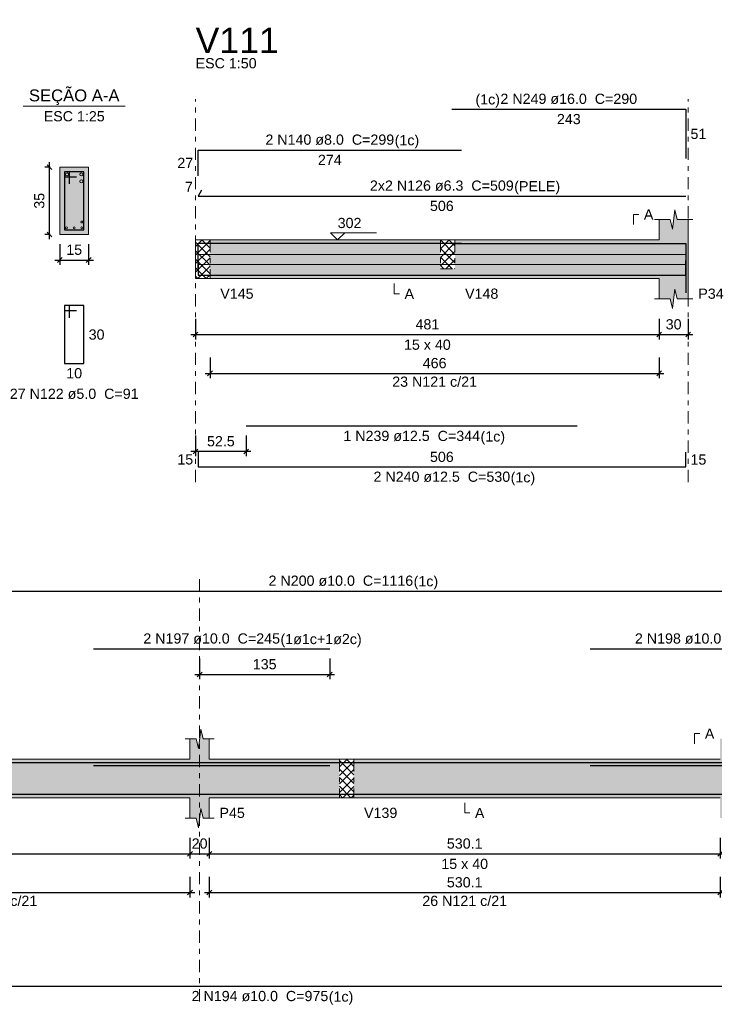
# Model space of a CAD drawing. Header units: millimetres. Extents: x 0 to 119, y 0 to 84.
# Tile 17 of 34: x 31 to 45, y 41 to 62. Entities that reach past the tile are written whole.
import ezdxf

# ---------------------------------------------------------------- set-up
doc = ezdxf.new("R2010")
doc.units = ezdxf.units.MM
doc.header["$MEASUREMENT"] = 0
doc.linetypes.add('DASHDOT', pattern=[2.54, 1.27, -0.635, 0, -0.635])
doc.linetypes.add('NULL', pattern=[0])
doc.layers.get('0').update_dxf_attribs({"lineweight": 18})
for name, color, linetype, lineweight in [('Descrição da armadura', 7, 'Continuous', 0), ('DT-Arm complementar', 5, 'Continuous', 5), ('DT-Barras na forma', 2, 'Continuous', 30), ('DT-Barras no corte', 5, 'Continuous', 5), ('DT-Barras rebatidas', 2, 'Continuous', 30), ('DT-Cotas', 9, 'Continuous', 5), ('DT-Forma', 5, 'Continuous', 5), ('DT-Hachura forma vigas', 254, 'Continuous', 5), ('DT-Hachura intersecção vigas', 9, 'Continuous', 5), ('DT-Hachura seção vigas', 254, 'Continuous', 5), ('DT-Pontilhado', 9, 'DASHDOT', 5), ('DT-Textos', 7, 'Continuous', 5), ('DT-Título', 3, 'Continuous', 20), ('Textos armaduras', 7, 'Continuous', 0)]:
    doc.layers.add(name, color=color, linetype=linetype, lineweight=lineweight)
doc.styles.add('Arial', font='txt')
doc.dimstyles.new('UM_25.000000', dxfattribs={"dimtxt": 0.18, "dimasz": 0.1, "dimexe": 0.1, "dimexo": 0.2, "dimgap": 0, "dimtad": 1, "dimtih": 1, "dimtoh": 1, "dimdec": 1, "dimlfac": 25, "dimzin": 0, "dimdsep": 46, "dimtxsty": 'Standard', "dimcen": 0.09, "dimdle": 0.1, "dimadec": 1, "dimazin": 2, "dimtfac": 1, "dimtdec": 4, "dimtofl": 0, "dimtmove": 0, "dimatfit": 3, "dimfxl": 1, "dimtolj": 1, "dimarcsym": 0})
doc.dimstyles.new('UM_50.000000', dxfattribs={"dimtxt": 0.18, "dimasz": 0.1, "dimexe": 0.1, "dimexo": 0.2, "dimgap": 0, "dimtad": 1, "dimtih": 1, "dimtoh": 1, "dimdec": 1, "dimlfac": 50, "dimzin": 0, "dimdsep": 46, "dimtxsty": 'Standard', "dimcen": 0.09, "dimdle": 0.1, "dimadec": 1, "dimazin": 2, "dimtfac": 1, "dimtdec": 4, "dimtofl": 0, "dimtmove": 0, "dimatfit": 3, "dimfxl": 1, "dimtolj": 1, "dimarcsym": 0})

# ---------------------------------------------------------------- blocks, each defined once
blk = doc.blocks.new('_Oblique')
at = {"color": 0, "linetype": 'ByBlock', "lineweight": -2}
blk.add_line((-0.5, -0.5), (0.5, 0.5), dxfattribs=at)
blk = doc.blocks.new('*D105')
at = {"layer": 'Defpoints', "color": 0}
for p in [(31.13, 58.616), (31.342, 58.616), (31.342, 57.216)]:
    blk.add_point(p, dxfattribs=at)
at = {"layer": 'DT-Cotas', "color": 0, "lineweight": -2}
for p, q in [((31.13, 57.116), (31.13, 58.716)), ((31.142, 58.616), (31.03, 58.616)), ((31.142, 57.216), (31.03, 57.216))]:
    blk.add_line(p, q, dxfattribs=at)
at = {"layer": 'DT-Cotas', "color": 0, "lineweight": -2, "xscale": 0.1, "yscale": 0.1, "zscale": 0.1}
for p, rotation in [((31.13, 58.616), 90), ((31.13, 57.216), 270)]:
    blk.add_blockref('_Oblique', p, dxfattribs=dict(at, rotation=rotation))
at = {"layer": 'DT-Cotas', "color": 7, "insert": (30.918, 57.916), "char_height": 0.2118, "attachment_point": 5, "rotation": 90, "style": 'Arial'}
blk.add_mtext('\\A1;35', dxfattribs=at)
blk = doc.blocks.new('*D106')
at = {"layer": 'Defpoints', "color": 0}
for p in [(31.342, 57.216), (31.942, 57.216), (31.942, 56.686)]:
    blk.add_point(p, dxfattribs=at)
at = {"layer": 'DT-Cotas', "color": 0, "lineweight": -2}
for p, q in [((31.342, 57.016), (31.342, 56.586)), ((31.942, 57.016), (31.942, 56.586)), ((31.242, 56.686), (32.042, 56.686))]:
    blk.add_line(p, q, dxfattribs=at)
at = {"layer": 'DT-Cotas', "color": 0, "lineweight": -2, "xscale": 0.1, "yscale": 0.1, "zscale": 0.1, "rotation": 180}
blk.add_blockref('_Oblique', (31.342, 56.686), dxfattribs=at)
at = {"layer": 'DT-Cotas', "color": 0, "lineweight": -2, "xscale": 0.1, "yscale": 0.1, "zscale": 0.1}
blk.add_blockref('_Oblique', (31.942, 56.686), dxfattribs=at)
at = {"layer": 'DT-Cotas', "color": 7, "insert": (31.642, 56.898), "char_height": 0.2118, "attachment_point": 5, "rotation": 0.0057, "style": 'Arial'}
blk.add_mtext('\\A1;15', dxfattribs=at)
blk = doc.blocks.new('*D109')
at = {"layer": 'Defpoints', "color": 0}
for p in [(34.161, 55.667), (43.782, 55.667), (43.782, 55.138)]:
    blk.add_point(p, dxfattribs=at)
at = {"layer": 'DT-Cotas', "color": 0, "lineweight": -2}
for p, q in [((34.161, 55.467), (34.161, 55.038)), ((43.782, 55.467), (43.782, 55.038)), ((34.061, 55.138), (43.882, 55.138))]:
    blk.add_line(p, q, dxfattribs=at)
at = {"layer": 'DT-Cotas', "color": 0, "lineweight": -2, "xscale": 0.1, "yscale": 0.1, "zscale": 0.1, "rotation": 180}
blk.add_blockref('_Oblique', (34.161, 55.138), dxfattribs=at)
at = {"layer": 'DT-Cotas', "color": 0, "lineweight": -2, "xscale": 0.1, "yscale": 0.1, "zscale": 0.1}
blk.add_blockref('_Oblique', (43.782, 55.138), dxfattribs=at)
at = {"layer": 'DT-Cotas', "color": 7, "insert": (38.972, 55.35), "char_height": 0.2118, "attachment_point": 5, "rotation": 0.0057, "style": 'Arial'}
blk.add_mtext('\\A1;481', dxfattribs=at)
blk = doc.blocks.new('*D110')
at = {"layer": 'Defpoints', "color": 0}
for p in [(43.782, 55.667), (44.382, 55.667), (44.382, 55.138)]:
    blk.add_point(p, dxfattribs=at)
at = {"layer": 'DT-Cotas', "color": 0, "lineweight": -2}
for p, q in [((43.782, 55.467), (43.782, 55.038)), ((44.382, 55.467), (44.382, 55.038)), ((43.682, 55.138), (44.482, 55.138))]:
    blk.add_line(p, q, dxfattribs=at)
at = {"layer": 'DT-Cotas', "color": 0, "lineweight": -2, "xscale": 0.1, "yscale": 0.1, "zscale": 0.1, "rotation": 180}
blk.add_blockref('_Oblique', (43.782, 55.138), dxfattribs=at)
at = {"layer": 'DT-Cotas', "color": 0, "lineweight": -2, "xscale": 0.1, "yscale": 0.1, "zscale": 0.1}
blk.add_blockref('_Oblique', (44.382, 55.138), dxfattribs=at)
at = {"layer": 'DT-Cotas', "color": 7, "insert": (44.082, 55.35), "char_height": 0.2118, "attachment_point": 5, "rotation": 0.0057, "style": 'Arial'}
blk.add_mtext('\\A1;30', dxfattribs=at)
blk = doc.blocks.new('*D111')
at = {"layer": 'Defpoints', "color": 0}
for p in [(34.161, 53.241), (35.211, 53.241), (34.161, 52.711)]:
    blk.add_point(p, dxfattribs=at)
at = {"layer": 'DT-Cotas', "color": 0, "lineweight": -2}
for p, q in [((34.161, 53.041), (34.161, 52.611)), ((35.211, 53.041), (35.211, 52.611)), ((35.311, 52.711), (34.061, 52.711))]:
    blk.add_line(p, q, dxfattribs=at)
at = {"layer": 'DT-Cotas', "color": 0, "lineweight": -2, "xscale": 0.1, "yscale": 0.1, "zscale": 0.1, "rotation": 180}
blk.add_blockref('_Oblique', (34.161, 52.711), dxfattribs=at)
at = {"layer": 'DT-Cotas', "color": 0, "lineweight": -2, "xscale": 0.1, "yscale": 0.1, "zscale": 0.1}
blk.add_blockref('_Oblique', (35.211, 52.711), dxfattribs=at)
at = {"layer": 'DT-Cotas', "color": 7, "insert": (34.686, 52.923), "char_height": 0.2118, "attachment_point": 5, "rotation": 0.0057, "style": 'Arial'}
blk.add_mtext('\\A1;52.5', dxfattribs=at)
blk = doc.blocks.new('*D114')
at = {"layer": 'Defpoints', "color": 0}
for p in [(34.461, 54.862), (43.782, 54.862), (43.782, 54.333)]:
    blk.add_point(p, dxfattribs=at)
at = {"layer": 'DT-Cotas', "color": 0, "lineweight": -2}
for p, q in [((34.461, 54.662), (34.461, 54.233)), ((43.782, 54.662), (43.782, 54.233)), ((34.361, 54.333), (43.882, 54.333))]:
    blk.add_line(p, q, dxfattribs=at)
at = {"layer": 'DT-Cotas', "color": 0, "lineweight": -2, "xscale": 0.1, "yscale": 0.1, "zscale": 0.1, "rotation": 180}
blk.add_blockref('_Oblique', (34.461, 54.333), dxfattribs=at)
at = {"layer": 'DT-Cotas', "color": 0, "lineweight": -2, "xscale": 0.1, "yscale": 0.1, "zscale": 0.1}
blk.add_blockref('_Oblique', (43.782, 54.333), dxfattribs=at)
at = {"layer": 'DT-Cotas', "color": 7, "insert": (39.122, 54.545), "char_height": 0.2118, "attachment_point": 5, "rotation": 0.0057, "style": 'Arial'}
blk.add_mtext('\\A1;466', dxfattribs=at)
blk = doc.blocks.new('*D142')
at = {"layer": 'Defpoints', "color": 0}
for p in [(25.947, 44.887), (34.045, 44.887), (34.045, 44.358)]:
    blk.add_point(p, dxfattribs=at)
at = {"layer": 'DT-Cotas', "color": 0, "lineweight": -2}
for p, q in [((25.947, 44.687), (25.947, 44.258)), ((34.045, 44.687), (34.045, 44.258)), ((25.847, 44.358), (34.145, 44.358))]:
    blk.add_line(p, q, dxfattribs=at)
at = {"layer": 'DT-Cotas', "color": 0, "lineweight": -2, "xscale": 0.1, "yscale": 0.1, "zscale": 0.1, "rotation": 180}
blk.add_blockref('_Oblique', (25.947, 44.358), dxfattribs=at)
at = {"layer": 'DT-Cotas', "color": 0, "lineweight": -2, "xscale": 0.1, "yscale": 0.1, "zscale": 0.1}
blk.add_blockref('_Oblique', (34.045, 44.358), dxfattribs=at)
at = {"layer": 'DT-Cotas', "color": 7, "insert": (29.996, 44.569), "char_height": 0.2118, "attachment_point": 5, "rotation": 0.0057, "style": 'Arial'}
blk.add_mtext('\\A1;404.9', dxfattribs=at)
blk = doc.blocks.new('*D143')
at = {"layer": 'Defpoints', "color": 0}
for p in [(34.045, 44.887), (34.445, 44.887), (34.445, 44.358)]:
    blk.add_point(p, dxfattribs=at)
at = {"layer": 'DT-Cotas', "color": 0, "lineweight": -2}
for p, q in [((34.045, 44.687), (34.045, 44.258)), ((34.445, 44.687), (34.445, 44.258)), ((33.945, 44.358), (34.545, 44.358))]:
    blk.add_line(p, q, dxfattribs=at)
at = {"layer": 'DT-Cotas', "color": 0, "lineweight": -2, "xscale": 0.1, "yscale": 0.1, "zscale": 0.1, "rotation": 180}
blk.add_blockref('_Oblique', (34.045, 44.358), dxfattribs=at)
at = {"layer": 'DT-Cotas', "color": 0, "lineweight": -2, "xscale": 0.1, "yscale": 0.1, "zscale": 0.1}
blk.add_blockref('_Oblique', (34.445, 44.358), dxfattribs=at)
at = {"layer": 'DT-Cotas', "color": 7, "insert": (34.245, 44.569), "char_height": 0.2118, "attachment_point": 5, "rotation": 0.0057, "style": 'Arial'}
blk.add_mtext('\\A1;20', dxfattribs=at)
blk = doc.blocks.new('*D144')
at = {"layer": 'Defpoints', "color": 0}
for p in [(34.445, 44.887), (45.047, 44.887), (45.047, 44.358)]:
    blk.add_point(p, dxfattribs=at)
at = {"layer": 'DT-Cotas', "color": 0, "lineweight": -2}
for p, q in [((34.445, 44.687), (34.445, 44.258)), ((45.047, 44.687), (45.047, 44.258)), ((34.345, 44.358), (45.147, 44.358))]:
    blk.add_line(p, q, dxfattribs=at)
at = {"layer": 'DT-Cotas', "color": 0, "lineweight": -2, "xscale": 0.1, "yscale": 0.1, "zscale": 0.1, "rotation": 180}
blk.add_blockref('_Oblique', (34.445, 44.358), dxfattribs=at)
at = {"layer": 'DT-Cotas', "color": 0, "lineweight": -2, "xscale": 0.1, "yscale": 0.1, "zscale": 0.1}
blk.add_blockref('_Oblique', (45.047, 44.358), dxfattribs=at)
at = {"layer": 'DT-Cotas', "color": 7, "insert": (39.746, 44.569), "char_height": 0.2118, "attachment_point": 5, "rotation": 0.0057, "style": 'Arial'}
blk.add_mtext('\\A1;530.1', dxfattribs=at)
blk = doc.blocks.new('*D148')
at = {"layer": 'Defpoints', "color": 0}
for p in [(34.245, 48.61), (36.945, 48.61), (36.945, 48.081)]:
    blk.add_point(p, dxfattribs=at)
at = {"layer": 'DT-Cotas', "color": 0, "lineweight": -2}
for p, q in [((34.245, 48.41), (34.245, 47.981)), ((36.945, 48.41), (36.945, 47.981)), ((34.145, 48.081), (37.045, 48.081))]:
    blk.add_line(p, q, dxfattribs=at)
at = {"layer": 'DT-Cotas', "color": 0, "lineweight": -2, "xscale": 0.1, "yscale": 0.1, "zscale": 0.1, "rotation": 180}
blk.add_blockref('_Oblique', (34.245, 48.081), dxfattribs=at)
at = {"layer": 'DT-Cotas', "color": 0, "lineweight": -2, "xscale": 0.1, "yscale": 0.1, "zscale": 0.1}
blk.add_blockref('_Oblique', (36.945, 48.081), dxfattribs=at)
at = {"layer": 'DT-Cotas', "color": 7, "insert": (35.595, 48.293), "char_height": 0.2118, "attachment_point": 5, "rotation": 0.0057, "style": 'Arial'}
blk.add_mtext('\\A1;135', dxfattribs=at)
blk = doc.blocks.new('*D157')
at = {"layer": 'Defpoints', "color": 0}
for p in [(25.947, 44.082), (34.045, 44.082), (34.045, 43.553)]:
    blk.add_point(p, dxfattribs=at)
at = {"layer": 'DT-Cotas', "color": 0, "lineweight": -2}
for p, q in [((25.947, 43.882), (25.947, 43.453)), ((34.045, 43.882), (34.045, 43.453)), ((25.847, 43.553), (34.145, 43.553))]:
    blk.add_line(p, q, dxfattribs=at)
at = {"layer": 'DT-Cotas', "color": 0, "lineweight": -2, "xscale": 0.1, "yscale": 0.1, "zscale": 0.1, "rotation": 180}
blk.add_blockref('_Oblique', (25.947, 43.553), dxfattribs=at)
at = {"layer": 'DT-Cotas', "color": 0, "lineweight": -2, "xscale": 0.1, "yscale": 0.1, "zscale": 0.1}
blk.add_blockref('_Oblique', (34.045, 43.553), dxfattribs=at)
at = {"layer": 'DT-Cotas', "color": 7, "insert": (29.996, 43.764), "char_height": 0.2118, "attachment_point": 5, "rotation": 0.0057, "style": 'Arial'}
blk.add_mtext('\\A1;404.9', dxfattribs=at)
blk = doc.blocks.new('*D158')
at = {"layer": 'Defpoints', "color": 0}
for p in [(34.445, 44.082), (45.047, 44.082), (45.047, 43.553)]:
    blk.add_point(p, dxfattribs=at)
at = {"layer": 'DT-Cotas', "color": 0, "lineweight": -2}
for p, q in [((34.445, 43.882), (34.445, 43.453)), ((45.047, 43.882), (45.047, 43.453)), ((34.345, 43.553), (45.147, 43.553))]:
    blk.add_line(p, q, dxfattribs=at)
at = {"layer": 'DT-Cotas', "color": 0, "lineweight": -2, "xscale": 0.1, "yscale": 0.1, "zscale": 0.1, "rotation": 180}
blk.add_blockref('_Oblique', (34.445, 43.553), dxfattribs=at)
at = {"layer": 'DT-Cotas', "color": 0, "lineweight": -2, "xscale": 0.1, "yscale": 0.1, "zscale": 0.1}
blk.add_blockref('_Oblique', (45.047, 43.553), dxfattribs=at)
at = {"layer": 'DT-Cotas', "color": 7, "insert": (39.746, 43.764), "char_height": 0.2118, "attachment_point": 5, "rotation": 0.0057, "style": 'Arial'}
blk.add_mtext('\\A1;530.1', dxfattribs=at)

msp = doc.modelspace()

# ---------------------------------------------------------------- hatches: boundary and pattern name
at = {"layer": 'DT-Hachura forma vigas', "linetype": 'Continuous'}
for points in [[(39.5412, 56.5027), (39.2412, 56.5027), (39.2412, 57.1027), (34.4612, 57.1027), (34.4612, 56.3027), (39.2412, 56.3027), (39.5412, 56.3027), (43.7818, 56.3027), (43.7818, 55.8791), (44.0068, 55.8791), (44.0568, 55.6791), (44.1068, 56.0791), (44.1568, 55.8791), (44.3818, 55.8791), (44.3818, 56.3027), (44.3818, 57.1027), (44.3818, 57.5263), (44.1568, 57.5263), (44.1068, 57.7263), (44.0568, 57.3263), (44.0068, 57.5263), (43.7818, 57.5263), (43.7818, 57.1027), (39.5412, 57.1027), (39.5412, 56.5027)], [(34.4447, 45.5224), (37.1447, 45.5224), (37.1447, 46.3224), (34.4447, 46.3224), (34.4447, 46.746), (34.3197, 46.746), (34.2697, 46.946), (34.2197, 46.546), (34.1697, 46.746), (34.0447, 46.746), (34.0447, 46.3224), (25.9473, 46.3224), (25.9473, 46.746), (25.8223, 46.746), (25.7723, 46.946), (25.7223, 46.546), (25.6723, 46.746), (25.5473, 46.746), (25.5473, 46.3224), (18.6447, 46.3224), (18.6447, 46.746), (18.5197, 46.746), (18.4697, 46.946), (18.4197, 46.546), (18.3697, 46.746), (18.2447, 46.746), (18.2447, 46.3224), (15.5447, 46.3224), (15.5447, 45.5224), (18.2447, 45.5224), (18.2447, 45.0988), (18.3697, 45.0988), (18.4197, 44.8988), (18.4697, 45.2988), (18.5197, 45.0988), (18.6447, 45.0988), (18.6447, 45.5224), (25.5473, 45.5224), (25.5473, 45.0988), (25.6723, 45.0988), (25.7223, 44.8988), (25.7723, 45.2988), (25.8223, 45.0988), (25.9473, 45.0988), (25.9473, 45.5224), (34.0447, 45.5224), (34.0447, 45.0988), (34.1697, 45.0988), (34.2197, 44.8988), (34.2697, 45.2988), (34.3197, 45.0988), (34.4447, 45.0988), (34.4447, 45.5224)], [(46.9673, 45.7224), (46.6673, 45.7224), (46.6673, 46.3224), (45.4473, 46.3224), (45.4473, 46.746), (45.3223, 46.746), (45.2723, 46.946), (45.2223, 46.546), (45.1723, 46.746), (45.0473, 46.746), (45.0473, 46.3224), (37.4447, 46.3224), (37.4447, 45.5224), (45.0473, 45.5224), (45.0473, 45.0988), (45.1723, 45.0988), (45.2223, 44.8988), (45.2723, 45.2988), (45.3223, 45.0988), (45.4473, 45.0988), (45.4473, 45.5224), (46.6673, 45.5224), (46.9673, 45.5224), (49.4069, 45.5224), (49.7069, 45.5224), (50.3873, 45.5224), (50.3873, 45.0988), (50.5123, 45.0988), (50.5623, 44.8988), (50.6123, 45.2988), (50.6623, 45.0988), (50.7873, 45.0988), (50.7873, 45.5224), (50.7873, 46.3224), (50.7873, 46.746), (50.6623, 46.746), (50.6123, 46.946), (50.5623, 46.546), (50.5123, 46.746), (50.3873, 46.746), (50.3873, 46.3224), (49.7069, 46.3224), (49.7069, 45.7224), (49.4069, 45.7224), (49.4069, 46.3224), (46.9673, 46.3224), (46.9673, 45.7224)]]:
    msp.add_hatch(color=254, dxfattribs=at).paths.add_polyline_path(points)
at = {"layer": 'DT-Hachura intersecção vigas', "linetype": 'Continuous'}
h = msp.add_hatch(dxfattribs=at)
h.set_pattern_fill('ANSI37', color=9, style=0)
h.paths.add_polyline_path([(34.1612, 56.3027), (34.4612, 56.3027), (34.4612, 57.1027), (34.1612, 57.1027), (34.1612, 56.3027)])
h = msp.add_hatch(dxfattribs=at)
h.set_pattern_fill('ANSI37', color=9, style=0)
h.paths.add_polyline_path([(39.2412, 56.5027), (39.5412, 56.5027), (39.5412, 57.1027), (39.2412, 57.1027), (39.2412, 56.5027)])
h = msp.add_hatch(dxfattribs=at)
h.set_pattern_fill('ANSI37', color=9, style=0)
h.paths.add_polyline_path([(37.1447, 45.5224), (37.4447, 45.5224), (37.4447, 46.3224), (37.1447, 46.3224), (37.1447, 45.5224)])
at = {"layer": 'DT-Hachura seção vigas', "linetype": 'Continuous'}
msp.add_hatch(color=254, dxfattribs=at).paths.add_polyline_path([(31.3417, 57.2155), (31.3417, 57.2155), (31.9417, 57.2155), (31.9417, 58.6155), (31.3417, 58.6155), (31.3417, 57.2155)])

# ---------------------------------------------------------------- linework, layer by layer
at = {"layer": 'DT-Arm complementar'}
for p, q in [((34.2112, 56.803), (44.3318, 56.803)), ((34.2112, 56.5954), (44.3318, 56.5954))]:
    msp.add_line(p, q, dxfattribs=at)
at = {"layer": 'DT-Barras na forma'}
for p, q in [((31.5417, 58.5155), (31.4417, 58.5155)), ((31.4417, 58.5155), (31.4417, 57.3155)), ((31.8417, 58.5155), (31.4417, 58.5155)), ((31.4417, 58.5155), (31.4417, 58.4155)), ((31.5417, 58.2655), (31.5417, 58.5155)), ((31.8417, 57.3155), (31.8417, 58.5155)), ((31.4417, 58.4155), (31.6917, 58.4155)), ((31.4417, 57.3155), (31.8417, 57.3155))]:
    msp.add_line(p, q, dxfattribs=at)
for points in [[(34.2112, 56.501), (34.2112, 57.0347), (39.6818, 57.0347)], [(39.4818, 57.0267), (44.3318, 57.0267), (44.3318, 56.0055)], [(34.2112, 56.6752), (34.2112, 56.3752), (44.3318, 56.3752), (44.3318, 56.6752)], [(35.2112, 56.3752), (42.0818, 56.3752)], [(26.0138, 46.2524), (48.3373, 46.2524)], [(32.0447, 46.2524), (36.9447, 46.2524)], [(42.3473, 46.2524), (47.0473, 46.2524)], [(32.0447, 46.1924), (36.9447, 46.1924)], [(42.3473, 46.1924), (47.0473, 46.1924)], [(25.7473, 45.5924), (45.2473, 45.5924)]]:
    msp.add_lwpolyline(points, dxfattribs=at)
at = {"layer": 'DT-Barras no corte'}
for centre, radius in [((31.4937, 58.4635), 0.032), ((31.7897, 58.4635), 0.032), ((31.7897, 58.3195), 0.032), ((31.8017, 57.4755), 0.02), ((31.4817, 57.3555), 0.02), ((31.6417, 57.3555), 0.02), ((31.8017, 57.3555), 0.02)]:
    msp.add_circle(centre, radius, dxfattribs=at)
at = {"layer": 'DT-Barras rebatidas'}
for points in [[(39.4818, 59.8163), (44.3318, 59.8163), (44.3318, 58.7951)], [(34.2112, 58.4354), (34.2112, 58.9691), (39.6818, 58.9691)], [(34.2837, 58.1389), (34.2112, 58.0134), (44.3318, 58.0134)], [(31.5417, 55.4888), (31.5417, 55.7388), (31.4417, 55.7388), (31.4417, 54.5388), (31.8417, 54.5388), (31.8417, 55.7388), (31.4417, 55.7388), (31.4417, 55.6388), (31.6917, 55.6388)], [(35.2112, 53.2406), (42.0818, 53.2406)], [(34.2112, 52.6934), (34.2112, 52.3934), (44.3318, 52.3934), (44.3318, 52.6934)], [(26.0138, 49.8107), (48.3373, 49.8107)], [(32.0447, 48.6105), (36.9447, 48.6105)], [(42.3473, 48.6105), (47.0473, 48.6105)], [(25.7473, 41.6106), (45.2473, 41.6106)]]:
    msp.add_lwpolyline(points, dxfattribs=at)
at = {"layer": 'DT-Forma'}
for p, q in [((31.9417, 58.6155), (31.3417, 58.6155)), ((31.3417, 58.6155), (31.3417, 57.2155)), ((31.9417, 57.2155), (31.9417, 58.6155)), ((44.0568, 57.3263), (44.1068, 57.7263)), ((44.1068, 57.7263), (44.1568, 57.5263)), ((43.6818, 57.5263), (44.0068, 57.5263)), ((43.7818, 57.1027), (43.7818, 57.5263)), ((44.0068, 57.5263), (44.0568, 57.3263)), ((44.1568, 57.5263), (44.4818, 57.5263)), ((44.3818, 57.5263), (44.3818, 57.1027)), ((31.3417, 57.2155), (31.9417, 57.2155)), ((34.1612, 57.1027), (34.4612, 57.1027)), ((34.4612, 57.1027), (39.2412, 57.1027)), ((39.2412, 57.1027), (39.5412, 57.1027)), ((39.5412, 57.1027), (43.7818, 57.1027)), ((34.1612, 56.3027), (34.4612, 56.3027)), ((34.4612, 56.3027), (39.2412, 56.3027)), ((39.2412, 56.3027), (39.5412, 56.3027)), ((39.5412, 56.3027), (43.7818, 56.3027)), ((43.7818, 56.3027), (43.7818, 55.8791)), ((44.3818, 55.8791), (44.3818, 56.3027)), ((44.0568, 55.6791), (44.1068, 56.0791)), ((44.1068, 56.0791), (44.1568, 55.8791)), ((43.6818, 55.8791), (44.0068, 55.8791)), ((44.0068, 55.8791), (44.0568, 55.6791)), ((44.1568, 55.8791), (44.4818, 55.8791)), ((34.2197, 46.546), (34.2697, 46.946)), ((34.2697, 46.946), (34.3197, 46.746)), ((33.9447, 46.746), (34.1697, 46.746)), ((34.0447, 46.3224), (34.0447, 46.746)), ((34.1697, 46.746), (34.2197, 46.546)), ((34.3197, 46.746), (34.5447, 46.746)), ((34.4447, 46.746), (34.4447, 46.3224)), ((25.9473, 46.3224), (34.0447, 46.3224)), ((34.4447, 46.3224), (37.1447, 46.3224)), ((37.1447, 46.3224), (37.4447, 46.3224)), ((37.4447, 46.3224), (45.0473, 46.3224)), ((25.9473, 45.5224), (34.0447, 45.5224)), ((34.0447, 45.5224), (34.0447, 45.0988)), ((34.4447, 45.0988), (34.4447, 45.5224)), ((34.4447, 45.5224), (37.1447, 45.5224)), ((37.1447, 45.5224), (37.4447, 45.5224)), ((37.4447, 45.5224), (45.0473, 45.5224)), ((34.2197, 44.8988), (34.2697, 45.2988)), ((34.2697, 45.2988), (34.3197, 45.0988)), ((33.9447, 45.0988), (34.1697, 45.0988)), ((34.1697, 45.0988), (34.2197, 44.8988)), ((34.3197, 45.0988), (34.5447, 45.0988))]:
    msp.add_line(p, q, dxfattribs=at)
at = {"layer": 'DT-Forma', "linetype": 'Continuous'}
for p, q in [((34.1612, 56.3027), (34.1612, 57.1027)), ((44.3818, 57.1027), (44.3818, 56.3027))]:
    msp.add_line(p, q, dxfattribs=at)
at = {"layer": 'DT-Pontilhado', "ltscale": 0.2}
for p, q in [((34.1612, 52.0757), (34.1612, 60.0281)), ((44.3818, 52.0757), (44.3818, 60.0281)), ((34.4612, 57.1027), (34.4612, 56.3027)), ((39.2412, 57.1027), (39.2412, 56.5027)), ((39.5412, 57.1027), (39.5412, 56.5027)), ((39.2412, 56.5027), (39.5412, 56.5027)), ((34.2447, 41.2929), (34.2447, 50.0931)), ((37.1447, 46.3224), (37.1447, 45.5224)), ((37.4447, 46.3224), (37.4447, 45.5224))]:
    msp.add_line(p, q, dxfattribs=at)
at = {"layer": 'DT-Textos'}
msp.add_line((30.5827, 59.8804), (32.7007, 59.8804), dxfattribs=at)
for points in [[(43.2523, 57.4204), (43.2523, 57.6322), (43.3582, 57.6322)], [(37.2574, 57.251), (37.1092, 57.1027), (36.9609, 57.251), (37.914, 57.251)], [(38.2852, 56.1968), (38.2852, 55.985), (38.3911, 55.985)], [(44.5178, 46.6401), (44.5178, 46.8519), (44.6237, 46.8519)], [(39.746, 45.4165), (39.746, 45.2047), (39.8519, 45.2047)]]:
    msp.add_lwpolyline(points, dxfattribs=at)

# ---------------------------------------------------------------- texts
at = {"layer": 'Descrição da armadura', "linetype": 'NULL', "char_height": 0.2118, "attachment_point": 8, "line_spacing_factor": 0.9, "style": 'Arial'}
for s, insert, width in [('2 N249 ø16.0  C=290', (41.9064, 59.9226), 5.562109), ('2 N140 ø8.0  C=299', (36.9464, 59.0746), 5.239541), ('2x2 N126 ø6.3  C=509', (39.2714, 58.1196), 5.852109), ('23 N121 c/21', (39.1215, 54.0513), 3.450264), ('27 N122 ø5.0  C=91', (31.6421, 53.7976), 5.239541), ('1 N239 ø12.5  C=344', (38.6464, 52.9226), 5.562109), ('2 N240 ø12.5  C=530', (39.2714, 52.0756), 5.562109), ('2 N200 ø10.0  C=1116', (37.1759, 49.9165), 5.884678), ('2 N197 ø10.0  C=245', (34.4949, 48.7165), 5.562109), ('2 N198 ø10.0  C=235', (44.6969, 48.7165), 5.562109), ('20 N121 c/21', (29.996, 43.271), 3.450264), ('26 N121 c/21', (39.746, 43.271), 3.450264), ('2 N194 ø10.0  C=975', (35.4969, 41.2925), 5.562109)]:
    msp.add_mtext(s, dxfattribs=dict(at, insert=insert, width=width))
at = {"layer": 'DT-Textos', "linetype": 'NULL', "line_spacing_factor": 0.798, "style": 'Arial'}
for s, insert, char_height, width, attachment_point in [('ESC 1:50', (34.1614, 60.6636), 0.2118, 2.482559, 7), ('SEÇÃO A-A', (31.6421, 59.9047), 0.2471, 3.812061, 8), ('(1c)', (40.4784, 59.8527), 0.2118, 0.998857, 9), ('ESC 1:25', (31.6421, 59.5626), 0.2118, 2.482559, 8), ('(1c)', (38.2924, 59.0047), 0.2118, 0.998857, 7), ('(PELE)', (40.7734, 58.0497), 0.2118, 1.869424, 7), ('A', (43.4644, 57.5266), 0.2118, 0.386855, 7), ('302', (37.1094, 57.3466), 0.2118, 0.967705, 7), ('V145', (34.6734, 55.8786), 0.2118, 1.354561, 7), ('A', (38.4974, 55.8786), 0.2118, 0.386855, 7), ('V148', (39.7534, 55.8786), 0.2118, 1.354561, 7), ('P34', (44.5934, 55.8786), 0.2118, 1.031992, 7), ('15 x 40', (38.9714, 54.8196), 0.2118, 1.902559, 8), ('(1c)', (40.0744, 52.8527), 0.2118, 0.998857, 7), ('(1c)', (40.6994, 52.0057), 0.2118, 0.998857, 7), ('(1c)', (38.6859, 49.8467), 0.2118, 0.998857, 7), ('(1ø1c+1ø2c)', (35.9229, 48.6467), 0.2118, 3.303848, 7), ('A', (44.7299, 46.7455), 0.2118, 0.386855, 7), ('P45', (34.6569, 45.0985), 0.2118, 1.031992, 7), ('V139', (37.6569, 45.0985), 0.2118, 1.354561, 7), ('A', (39.9579, 45.0985), 0.2118, 0.386855, 7), ('15 x 40', (39.7459, 44.0395), 0.2118, 1.902559, 8), ('(1c)', (36.9249, 41.2227), 0.2118, 0.998857, 7)]:
    msp.add_mtext(s, dxfattribs=dict(at, insert=insert, char_height=char_height, width=width, attachment_point=attachment_point))
at = {"layer": 'DT-Título', "linetype": 'NULL', "insert": (34.1614, 60.9815), "char_height": 0.5295, "width": 3.456465, "attachment_point": 7, "line_spacing_factor": 0.798, "style": 'Arial'}
msp.add_mtext('V111', dxfattribs=at)
at = {"layer": 'Textos armaduras', "linetype": 'NULL', "char_height": 0.2118, "line_spacing_factor": 0.9, "style": 'Arial'}
for s, insert, width, attachment_point in [('243', (41.9068, 59.719), 1.367705, 2), ('51', (44.4318, 59.4116), 1.045137, 1), ('27', (34.1112, 58.5964), 1.045137, 9), ('274', (36.9465, 58.8718), 1.367705, 2), ('7', (34.1046, 58.0993), 0.722568, 9), ('506', (39.2715, 57.9161), 1.367705, 2), ('30', (31.9417, 55.2447), 1.045137, 1), ('10', (31.6417, 54.4415), 1.045137, 2), ('506', (39.2715, 52.4906), 1.367705, 8), ('15', (34.1112, 52.4375), 1.045137, 9), ('15', (44.4318, 52.6493), 1.045137, 1)]:
    msp.add_mtext(s, dxfattribs=dict(at, insert=insert, width=width, attachment_point=attachment_point))

# ---------------------------------------------------------------- dimensions: what is measured, and where the dimension line sits
at = {"layer": 'DT-Cotas'}
for base, p1, p2, angle, dimstyle, override, picture, middle, dimtype, turn in [((31.1299, 58.6155), (31.3417, 57.2155), (31.3417, 58.6155), 90, 'UM_25.000000', {"dimtxt": 0.2118, "dimasz": 0.1, "dimexe": 0.1, "dimexo": 0.2, "dimtad": 1, "dimtih": 0, "dimtoh": 0, "dimdec": 1, "dimlfac": 25, "dimzin": 8, "dimtxsty": 'Arial', "dimblk": 'Oblique', "dimblk1": 'Oblique', "dimblk2": 'Oblique', "dimsah": 1, "dimdle": 0.1, "dimse1": 0, "dimse2": 0, "dimclrt": 7, "dimadec": 1, "dimazin": 3, "dimtmove": 2, "dimldrblk": 'Oblique'}, '*D105', (30.9181, 57.9155), 160, 90), ((34.1612, 52.7111), (35.2112, 53.2406), (34.1612, 53.2406), 180, 'UM_50.000000', {"dimtxt": 0.2118, "dimasz": 0.1, "dimexe": 0.1, "dimexo": 0.2, "dimtad": 1, "dimtih": 0, "dimtoh": 0, "dimdec": 1, "dimlfac": 50, "dimzin": 8, "dimtxsty": 'Arial', "dimblk": 'Oblique', "dimblk1": 'Oblique', "dimblk2": 'Oblique', "dimsah": 1, "dimdle": 0.1, "dimse1": 0, "dimse2": 0, "dimclrt": 7, "dimadec": 1, "dimazin": 3, "dimtmove": 2, "dimldrblk": 'Oblique'}, '*D111', (34.6862, 52.9229), 161, 0.00573)]:
    dim = msp.add_linear_dim(base=base, p1=p1, p2=p2, angle=angle, dimstyle=dimstyle, override=override, dxfattribs=at)
    dim.commit()
    dim.dimension.update_dxf_attribs({"geometry": picture, "text_midpoint": middle, "dimtype": dimtype, "text_rotation": turn})
for base, p1, p2, dimstyle, override, picture, middle in [((31.9417, 56.686), (31.3417, 57.2155), (31.9417, 57.2155), 'UM_25.000000', {"dimtxt": 0.2118, "dimasz": 0.1, "dimexe": 0.1, "dimexo": 0.2, "dimtad": 1, "dimtih": 0, "dimtoh": 0, "dimdec": 1, "dimlfac": 25, "dimzin": 8, "dimtxsty": 'Arial', "dimblk": 'Oblique', "dimblk1": 'Oblique', "dimblk2": 'Oblique', "dimsah": 1, "dimdle": 0.1, "dimse1": 0, "dimse2": 0, "dimclrt": 7, "dimadec": 1, "dimazin": 3, "dimtmove": 2, "dimldrblk": 'Oblique'}, '*D106', (31.6417, 56.8978)), ((43.7818, 55.1378), (34.1612, 55.6673), (43.7818, 55.6673), 'UM_50.000000', {"dimtxt": 0.2118, "dimasz": 0.1, "dimexe": 0.1, "dimexo": 0.2, "dimtad": 1, "dimtih": 0, "dimtoh": 0, "dimdec": 1, "dimlfac": 50, "dimzin": 8, "dimtxsty": 'Arial', "dimblk": 'Oblique', "dimblk1": 'Oblique', "dimblk2": 'Oblique', "dimsah": 1, "dimdle": 0.1, "dimse1": 0, "dimse2": 0, "dimclrt": 7, "dimadec": 1, "dimazin": 3, "dimtmove": 2, "dimldrblk": 'Oblique'}, '*D109', (38.9715, 55.3496)), ((44.3818, 55.1378), (43.7818, 55.6673), (44.3818, 55.6673), 'UM_50.000000', {"dimtxt": 0.2118, "dimasz": 0.1, "dimexe": 0.1, "dimexo": 0.2, "dimtad": 1, "dimtih": 0, "dimtoh": 0, "dimdec": 1, "dimlfac": 50, "dimzin": 8, "dimtxsty": 'Arial', "dimblk": 'Oblique', "dimblk1": 'Oblique', "dimblk2": 'Oblique', "dimsah": 1, "dimdle": 0.1, "dimse1": 0, "dimse2": 0, "dimclrt": 7, "dimadec": 1, "dimazin": 3, "dimtmove": 2, "dimldrblk": 'Oblique'}, '*D110', (44.0818, 55.3496)), ((43.7818, 54.333), (34.4612, 54.8625), (43.7818, 54.8625), 'UM_50.000000', {"dimtxt": 0.2118, "dimasz": 0.1, "dimexe": 0.1, "dimexo": 0.2, "dimtad": 1, "dimtih": 0, "dimtoh": 0, "dimdec": 1, "dimlfac": 50, "dimzin": 8, "dimtxsty": 'Arial', "dimblk": 'Oblique', "dimblk1": 'Oblique', "dimblk2": 'Oblique', "dimsah": 1, "dimdle": 0.1, "dimse1": 0, "dimse2": 0, "dimclrt": 7, "dimadec": 1, "dimazin": 3, "dimtmove": 2, "dimldrblk": 'Oblique'}, '*D114', (39.1215, 54.5448)), ((36.9447, 48.081), (34.2447, 48.6105), (36.9447, 48.6105), 'UM_50.000000', {"dimtxt": 0.2118, "dimasz": 0.1, "dimexe": 0.1, "dimexo": 0.2, "dimtad": 1, "dimtih": 0, "dimtoh": 0, "dimdec": 1, "dimlfac": 50, "dimzin": 8, "dimtxsty": 'Arial', "dimblk": 'Oblique', "dimblk1": 'Oblique', "dimblk2": 'Oblique', "dimsah": 1, "dimdle": 0.1, "dimse1": 0, "dimse2": 0, "dimclrt": 7, "dimadec": 1, "dimazin": 3, "dimtmove": 2, "dimldrblk": 'Oblique'}, '*D148', (35.5947, 48.2928)), ((34.0447, 44.3575), (25.9473, 44.887), (34.0447, 44.887), 'UM_50.000000', {"dimtxt": 0.2118, "dimasz": 0.1, "dimexe": 0.1, "dimexo": 0.2, "dimtad": 1, "dimtih": 0, "dimtoh": 0, "dimdec": 1, "dimlfac": 50, "dimzin": 8, "dimtxsty": 'Arial', "dimblk": 'Oblique', "dimblk1": 'Oblique', "dimblk2": 'Oblique', "dimsah": 1, "dimdle": 0.1, "dimse1": 0, "dimse2": 0, "dimclrt": 7, "dimadec": 1, "dimazin": 3, "dimtmove": 2, "dimldrblk": 'Oblique'}, '*D142', (29.996, 44.5693)), ((34.4447, 44.3575), (34.0447, 44.887), (34.4447, 44.887), 'UM_50.000000', {"dimtxt": 0.2118, "dimasz": 0.1, "dimexe": 0.1, "dimexo": 0.2, "dimtad": 1, "dimtih": 0, "dimtoh": 0, "dimdec": 1, "dimlfac": 50, "dimzin": 8, "dimtxsty": 'Arial', "dimblk": 'Oblique', "dimblk1": 'Oblique', "dimblk2": 'Oblique', "dimsah": 1, "dimdle": 0.1, "dimse1": 0, "dimse2": 0, "dimclrt": 7, "dimadec": 1, "dimazin": 3, "dimtmove": 2, "dimldrblk": 'Oblique'}, '*D143', (34.2447, 44.5693)), ((45.0473, 44.3575), (34.4447, 44.887), (45.0473, 44.887), 'UM_50.000000', {"dimtxt": 0.2118, "dimasz": 0.1, "dimexe": 0.1, "dimexo": 0.2, "dimtad": 1, "dimtih": 0, "dimtoh": 0, "dimdec": 1, "dimlfac": 50, "dimzin": 8, "dimtxsty": 'Arial', "dimblk": 'Oblique', "dimblk1": 'Oblique', "dimblk2": 'Oblique', "dimsah": 1, "dimdle": 0.1, "dimse1": 0, "dimse2": 0, "dimclrt": 7, "dimadec": 1, "dimazin": 3, "dimtmove": 2, "dimldrblk": 'Oblique'}, '*D144', (39.746, 44.5693)), ((34.0447, 43.5527), (25.9473, 44.0822), (34.0447, 44.0822), 'UM_50.000000', {"dimtxt": 0.2118, "dimasz": 0.1, "dimexe": 0.1, "dimexo": 0.2, "dimtad": 1, "dimtih": 0, "dimtoh": 0, "dimdec": 1, "dimlfac": 50, "dimzin": 8, "dimtxsty": 'Arial', "dimblk": 'Oblique', "dimblk1": 'Oblique', "dimblk2": 'Oblique', "dimsah": 1, "dimdle": 0.1, "dimse1": 0, "dimse2": 0, "dimclrt": 7, "dimadec": 1, "dimazin": 3, "dimtmove": 2, "dimldrblk": 'Oblique'}, '*D157', (29.996, 43.7645)), ((45.0473, 43.5527), (34.4447, 44.0822), (45.0473, 44.0822), 'UM_50.000000', {"dimtxt": 0.2118, "dimasz": 0.1, "dimexe": 0.1, "dimexo": 0.2, "dimtad": 1, "dimtih": 0, "dimtoh": 0, "dimdec": 1, "dimlfac": 50, "dimzin": 8, "dimtxsty": 'Arial', "dimblk": 'Oblique', "dimblk1": 'Oblique', "dimblk2": 'Oblique', "dimsah": 1, "dimdle": 0.1, "dimse1": 0, "dimse2": 0, "dimclrt": 7, "dimadec": 1, "dimazin": 3, "dimtmove": 2, "dimldrblk": 'Oblique'}, '*D158', (39.746, 43.7645))]:
    dim = msp.add_linear_dim(base=base, p1=p1, p2=p2, dimstyle=dimstyle, override=override, dxfattribs=at)
    dim.commit()
    dim.dimension.update_dxf_attribs({"geometry": picture, "text_midpoint": middle, "dimtype": 160, "text_rotation": 0.00573})

doc.saveas('drawing.dxf')
